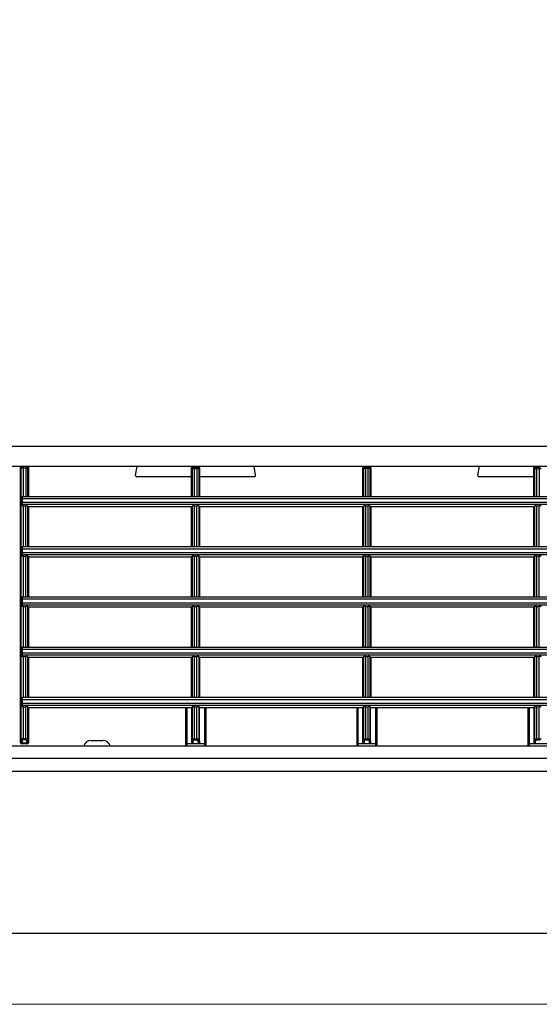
# Model space of a CAD drawing. Header units: millimetres. Extents: x -17122 to 7392, y -6480 to -3200.
# Tile 23 of 70: x -2070 to -2057, y -4902 to -4877. Entities that reach past the tile are written whole.
import ezdxf
from ezdxf.lldxf.tags import DXFTag

# ---------------------------------------------------------------- set-up
doc = ezdxf.new("R2010")
doc.units = ezdxf.units.MM
doc.layers.add('IS_Armatura_Therm', color=7, linetype='SOLID', true_color=0x000000)
doc.layers.add('IS_Wężownica OChP', color=7, linetype='Continuous', lineweight=5, true_color=0x800080)
tags = doc.linetypes.add('SOLID', pattern=[10, 10, 0]).pattern_tags.tags
tags[6:7] = [DXFTag(74, 4), DXFTag(75, 0), DXFTag(340, '0'), DXFTag(46, 0.0), DXFTag(50, 0.0), DXFTag(44, 0.0), DXFTag(45, 0.0)]
tags[4:5] = [DXFTag(74, 4), DXFTag(75, 0), DXFTag(340, '0'), DXFTag(46, 0.0), DXFTag(50, 0.0), DXFTag(44, 0.0), DXFTag(45, 0.0)]

# ---------------------------------------------------------------- blocks, each defined once
blk = doc.blocks.new('A$C3BB659E6')
at = {"color": 7, "linetype": 'Continuous'}
for p, q in [((1604, 122.52), (22, 122.52)), ((22, 82.25), (1604, 82.25)), ((1587, 78.98), (39, 78.98)), ((1587, 75.89), (39, 75.89)), ((1197.8, 75.34), (1202.2, 75.34)), ((1200.34, 74.39), (1199.66, 74.39)), ((1199.66, 74.39), (1199.66, 66.16)), ((1200.34, 74.1), (1199.66, 74.1)), ((1200.34, 66.16), (1200.34, 74.39)), ((1200.66, 75.34), (1200.54, 74.44)), ((1200.96, 75.03), (1200.84, 74.15)), ((1200.84, 66.18), (1200.84, 74.15)), ((1200.96, 75.03), (1200.96, 66.38)), ((1202.2, 66.38), (1202.2, 75.89)), ((1202.5, 66.38), (1202.5, 75.89)), ((1240.1, 66.38), (1240.1, 75.89)), ((1240.4, 66.38), (1240.4, 75.89)), ((1240.4, 75.34), (1244.8, 75.34)), ((1241.76, 74.15), (1241.64, 75.03)), ((1241.64, 75.03), (1241.64, 66.38)), ((1241.76, 74.15), (1241.76, 66.18)), ((1242.06, 74.44), (1241.94, 75.34)), ((1242.94, 74.39), (1242.26, 74.39)), ((1242.26, 74.39), (1242.26, 66.16)), ((1242.94, 74.1), (1242.26, 74.1)), ((1242.94, 66.16), (1242.94, 74.39)), ((1243.26, 75.34), (1243.14, 74.44)), ((1243.56, 75.03), (1243.44, 74.15)), ((1243.44, 66.18), (1243.44, 74.15)), ((1243.56, 75.03), (1243.56, 66.38)), ((1244.8, 66.38), (1244.8, 75.89)), ((1245.1, 66.38), (1245.1, 75.89)), ((1282.7, 66.38), (1282.7, 75.89)), ((1283, 66.38), (1283, 75.89)), ((1283, 75.34), (1287.4, 75.34)), ((1284.24, 75.03), (1284.24, 66.38)), ((1284.36, 74.15), (1284.24, 75.03)), ((1284.36, 74.15), (1284.36, 66.18)), ((1284.66, 74.44), (1284.54, 75.34)), ((1285.54, 74.39), (1284.86, 74.39)), ((1284.86, 74.39), (1284.86, 66.16)), ((1285.54, 74.1), (1284.86, 74.1)), ((1285.54, 66.16), (1285.54, 74.39)), ((1285.86, 75.34), (1285.74, 74.44)), ((1286.16, 75.03), (1286.04, 74.15)), ((1286.04, 66.18), (1286.04, 74.15)), ((1286.16, 75.03), (1286.16, 66.38)), ((1287.4, 66.38), (1287.4, 75.89)), ((1287.7, 66.38), (1287.7, 75.89)), ((1311.25, 74.51), (1308.26, 74.51)), ((1326.8, 75.08), (1326.82, 75.08)), ((1326.8, 66.38), (1326.8, 75.08)), ((1326.86, 74.92), (1326.96, 74.15)), ((1326.96, 74.15), (1326.96, 66.18)), ((1327.1, 75.38), (1328.5, 75.38)), ((1327.16, 75.21), (1328.44, 75.21)), ((1327.16, 75.21), (1327.26, 74.44)), ((1327.46, 74.39), (1328.14, 74.39)), ((1327.46, 74.39), (1327.46, 66.16)), ((1327.46, 74.1), (1328.14, 74.1)), ((1328.14, 66.16), (1328.14, 74.39)), ((1328.34, 74.44), (1328.44, 75.21)), ((1328.64, 74.15), (1328.74, 74.92)), ((1328.64, 74.15), (1328.64, 6.68)), ((1328.78, 75.08), (1328.8, 75.08)), ((1328.8, 75.08), (1328.8, 6.68)), ((1201, 66.38), (1200.84, 66.18)), ((1200.96, 66.38), (1241.64, 66.38)), ((1241.6, 66.38), (1241.76, 66.18)), ((1243.6, 66.38), (1243.44, 66.18)), ((1243.56, 66.38), (1284.24, 66.38)), ((1284.2, 66.38), (1284.36, 66.18)), ((1286.2, 66.38), (1286.04, 66.18)), ((1286.16, 66.38), (1326.8, 66.38)), ((1326.8, 66.38), (1326.96, 66.18)), ((1328.31, 65.83), (1328.58, 66.17)), ((1328.58, 63.88), (1328.58, 66.17)), ((1071.42, 63.88), (1328.58, 63.88)), ((1071.69, 65.83), (1328.31, 65.83)), ((1071.7, 65.33), (1328.3, 65.33)), ((1071.7, 64.38), (1328.3, 64.38)), ((1200.34, 66.16), (1199.66, 66.16)), ((1199.66, 63.88), (1199.66, 53.66)), ((1200.34, 53.66), (1200.34, 63.88)), ((1200.84, 53.68), (1200.84, 63.88)), ((1201, 63.88), (1201, 53.88)), ((1241.6, 53.88), (1241.6, 63.88)), ((1241.76, 63.88), (1241.76, 53.68)), ((1242.94, 66.16), (1242.26, 66.16)), ((1242.26, 63.88), (1242.26, 53.66)), ((1242.94, 53.66), (1242.94, 63.88)), ((1243.44, 53.68), (1243.44, 63.88)), ((1243.6, 63.88), (1243.6, 53.88)), ((1284.2, 53.88), (1284.2, 63.88)), ((1284.36, 63.88), (1284.36, 53.68)), ((1285.54, 66.16), (1284.86, 66.16)), ((1284.86, 63.88), (1284.86, 53.66)), ((1285.54, 53.66), (1285.54, 63.88)), ((1286.04, 53.68), (1286.04, 63.88)), ((1286.2, 63.88), (1286.2, 53.88)), ((1326.8, 53.88), (1326.8, 63.88)), ((1326.96, 63.88), (1326.96, 53.68)), ((1328.14, 66.16), (1327.46, 66.16)), ((1327.46, 63.88), (1327.46, 53.66)), ((1328.14, 53.66), (1328.14, 63.88)), ((1328.3, 65.33), (1328.3, 64.38)), ((1071.69, 53.33), (1328.31, 53.33)), ((1071.7, 52.83), (1328.3, 52.83)), ((1071.7, 51.88), (1328.3, 51.88)), ((1200.34, 53.66), (1199.66, 53.66)), ((1201, 53.88), (1200.84, 53.68)), ((1201, 53.88), (1241.6, 53.88)), ((1241.6, 53.88), (1241.76, 53.68)), ((1242.94, 53.66), (1242.26, 53.66)), ((1243.6, 53.88), (1243.44, 53.68)), ((1243.6, 53.88), (1284.2, 53.88)), ((1284.2, 53.88), (1284.36, 53.68)), ((1285.54, 53.66), (1284.86, 53.66)), ((1286.2, 53.88), (1286.04, 53.68)), ((1286.2, 53.88), (1326.8, 53.88)), ((1326.8, 53.88), (1326.96, 53.68)), ((1328.14, 53.66), (1327.46, 53.66)), ((1328.3, 52.83), (1328.3, 51.88)), ((1328.31, 53.33), (1328.58, 53.67)), ((1328.58, 51.38), (1328.58, 53.67)), ((1071.42, 51.38), (1328.58, 51.38)), ((1199.66, 51.38), (1199.66, 41.16)), ((1200.34, 41.16), (1200.34, 51.38)), ((1200.84, 41.18), (1200.84, 51.38)), ((1201, 51.38), (1201, 41.38)), ((1241.6, 41.38), (1241.6, 51.38)), ((1241.76, 51.38), (1241.76, 41.18)), ((1242.26, 51.38), (1242.26, 41.16)), ((1242.94, 41.16), (1242.94, 51.38)), ((1243.44, 41.18), (1243.44, 51.38)), ((1243.6, 51.38), (1243.6, 41.38)), ((1284.2, 41.38), (1284.2, 51.38)), ((1284.36, 51.38), (1284.36, 41.18)), ((1284.86, 51.38), (1284.86, 41.16)), ((1285.54, 41.16), (1285.54, 51.38)), ((1286.04, 41.18), (1286.04, 51.38)), ((1286.2, 51.38), (1286.2, 41.38)), ((1326.8, 41.38), (1326.8, 51.38)), ((1326.96, 51.38), (1326.96, 41.18)), ((1327.46, 51.38), (1327.46, 41.16)), ((1328.14, 41.16), (1328.14, 51.38)), ((1071.69, 40.83), (1328.31, 40.83)), ((1071.7, 40.33), (1328.3, 40.33)), ((1071.7, 39.38), (1328.3, 39.38)), ((1200.34, 41.16), (1199.66, 41.16)), ((1201, 41.38), (1200.84, 41.18)), ((1201, 41.38), (1241.6, 41.38)), ((1241.6, 41.38), (1241.76, 41.18)), ((1242.94, 41.16), (1242.26, 41.16)), ((1243.6, 41.38), (1243.44, 41.18)), ((1243.6, 41.38), (1284.2, 41.38)), ((1284.2, 41.38), (1284.36, 41.18)), ((1285.54, 41.16), (1284.86, 41.16)), ((1286.2, 41.38), (1286.04, 41.18)), ((1286.2, 41.38), (1326.8, 41.38)), ((1326.8, 41.38), (1326.96, 41.18)), ((1328.14, 41.16), (1327.46, 41.16)), ((1328.3, 40.33), (1328.3, 39.38)), ((1328.31, 40.83), (1328.58, 41.17)), ((1328.58, 38.88), (1328.58, 41.17)), ((1071.42, 38.88), (1328.58, 38.88)), ((1199.66, 38.88), (1199.66, 28.66)), ((1200.34, 28.66), (1200.34, 38.88)), ((1200.84, 28.68), (1200.84, 38.88)), ((1201, 38.88), (1201, 28.88)), ((1241.6, 28.88), (1241.6, 38.88)), ((1241.76, 38.88), (1241.76, 28.68)), ((1242.26, 38.88), (1242.26, 28.66)), ((1242.94, 28.66), (1242.94, 38.88)), ((1243.44, 28.68), (1243.44, 38.88)), ((1243.6, 38.88), (1243.6, 28.88)), ((1284.2, 28.88), (1284.2, 38.88)), ((1284.36, 38.88), (1284.36, 28.68)), ((1284.86, 38.88), (1284.86, 28.66)), ((1285.54, 28.66), (1285.54, 38.88)), ((1286.04, 28.68), (1286.04, 38.88)), ((1286.2, 38.88), (1286.2, 28.88)), ((1326.8, 28.88), (1326.8, 38.88)), ((1326.96, 38.88), (1326.96, 28.68)), ((1327.46, 38.88), (1327.46, 28.66)), ((1328.14, 28.66), (1328.14, 38.88)), ((1071.69, 28.33), (1328.31, 28.33)), ((1071.7, 27.83), (1328.3, 27.83)), ((1200.34, 28.66), (1199.66, 28.66)), ((1201, 28.88), (1200.84, 28.68)), ((1201, 28.88), (1241.6, 28.88)), ((1241.6, 28.88), (1241.76, 28.68)), ((1242.94, 28.66), (1242.26, 28.66)), ((1243.6, 28.88), (1243.44, 28.68)), ((1243.6, 28.88), (1284.2, 28.88)), ((1284.2, 28.88), (1284.36, 28.68)), ((1285.54, 28.66), (1284.86, 28.66)), ((1286.2, 28.88), (1286.04, 28.68)), ((1286.2, 28.88), (1326.8, 28.88)), ((1326.8, 28.88), (1326.96, 28.68)), ((1328.14, 28.66), (1327.46, 28.66)), ((1328.3, 27.83), (1328.3, 26.88)), ((1328.31, 28.33), (1328.58, 28.67)), ((1328.58, 26.38), (1328.58, 28.67)), ((1071.42, 26.38), (1328.58, 26.38)), ((1071.7, 26.88), (1328.3, 26.88)), ((1199.66, 26.38), (1199.66, 16.16)), ((1200.34, 16.16), (1200.34, 26.38)), ((1200.84, 16.18), (1200.84, 26.38)), ((1201, 26.38), (1201, 16.38)), ((1241.6, 16.38), (1241.6, 26.38)), ((1241.76, 26.38), (1241.76, 16.18)), ((1242.26, 26.38), (1242.26, 16.16)), ((1242.94, 16.16), (1242.94, 26.38)), ((1243.44, 16.18), (1243.44, 26.38)), ((1243.6, 26.38), (1243.6, 16.38)), ((1284.2, 16.38), (1284.2, 26.38)), ((1284.36, 26.38), (1284.36, 16.18)), ((1284.86, 26.38), (1284.86, 16.16)), ((1285.54, 16.16), (1285.54, 26.38)), ((1286.04, 16.18), (1286.04, 26.38)), ((1286.2, 26.38), (1286.2, 16.38)), ((1326.8, 16.38), (1326.8, 26.38)), ((1326.96, 26.38), (1326.96, 16.18)), ((1327.46, 26.38), (1327.46, 16.16)), ((1328.14, 16.16), (1328.14, 26.38)), ((1071.69, 15.83), (1328.31, 15.83)), ((1071.7, 15.33), (1328.3, 15.33)), ((1200.34, 16.16), (1199.66, 16.16)), ((1201, 16.38), (1200.84, 16.18)), ((1201, 16.38), (1241.6, 16.38)), ((1241.6, 16.38), (1241.76, 16.18)), ((1242.94, 16.16), (1242.26, 16.16)), ((1243.6, 16.38), (1243.44, 16.18)), ((1243.6, 16.38), (1284.2, 16.38)), ((1284.2, 16.38), (1284.36, 16.18)), ((1285.54, 16.16), (1284.86, 16.16)), ((1286.2, 16.38), (1286.04, 16.18)), ((1286.2, 16.38), (1326.8, 16.38)), ((1326.8, 16.38), (1326.96, 16.18)), ((1328.14, 16.16), (1327.46, 16.16)), ((1328.3, 15.33), (1328.3, 14.38)), ((1328.31, 15.83), (1328.58, 16.17)), ((1328.58, 13.88), (1328.58, 16.17)), ((1071.42, 13.88), (1328.58, 13.88)), ((1071.7, 14.38), (1328.3, 14.38)), ((1199.66, 6.54), (1199.66, 13.88)), ((1200.34, 6.54), (1200.34, 13.88)), ((1200.84, 6.84), (1200.84, 13.88)), ((1201, 13.88), (1201, 6.68)), ((1241.6, 6.68), (1241.6, 13.88)), ((1241.76, 13.88), (1241.76, 6.84)), ((1242.26, 13.88), (1242.26, 6.54)), ((1242.94, 6.54), (1242.94, 13.88)), ((1243.44, 6.84), (1243.44, 13.88)), ((1243.6, 13.88), (1243.6, 6.68)), ((1284.2, 6.68), (1284.2, 13.88)), ((1284.36, 13.88), (1284.36, 6.84)), ((1284.86, 6.54), (1284.86, 13.88)), ((1285.54, 6.54), (1285.54, 13.88)), ((1286.04, 6.84), (1286.04, 13.88)), ((1286.2, 13.88), (1286.2, 6.68)), ((1326.8, 6.68), (1326.8, 13.88)), ((1326.96, 13.88), (1326.96, 6.68)), ((1327.46, 6.38), (1327.46, 13.88)), ((1328.14, 6.38), (1328.14, 13.88)), ((1201, 8.88), (1214.64, 8.88)), ((1214.94, 8.53), (1214.56, 6.38)), ((1270.26, 8.53), (1270.64, 6.38)), ((1270.56, 8.88), (1284.2, 8.88)), ((1286.2, 8.88), (1299.84, 8.88)), ((1300.14, 8.53), (1299.76, 6.38)), ((39, 6.38), (1587, 6.38)), ((1200.34, 6.84), (1199.66, 6.84)), ((1200.34, 6.54), (1199.66, 6.54)), ((1200.7, 6.38), (1200.54, 6.54)), ((1201, 6.68), (1200.84, 6.84)), ((1241.6, 6.68), (1241.61, 6.68)), ((1241.61, 6.68), (1241.76, 6.84)), ((1241.91, 6.38), (1242.06, 6.54)), ((1242.26, 6.84), (1242.94, 6.84)), ((1242.26, 6.54), (1242.94, 6.54)), ((1243.14, 6.54), (1243.29, 6.38)), ((1243.44, 6.84), (1243.59, 6.68)), ((1243.59, 6.68), (1243.6, 6.68)), ((1284.36, 6.84), (1284.2, 6.68)), ((1284.66, 6.54), (1284.5, 6.38)), ((1285.54, 6.84), (1284.86, 6.84)), ((1285.54, 6.54), (1284.86, 6.54)), ((1285.9, 6.38), (1285.74, 6.54)), ((1286.2, 6.68), (1286.04, 6.84)), ((1328.8, 6.68), (1326.8, 6.68)), ((22, 1.38), (1604, 1.38))]:
    blk.add_line(p, q, dxfattribs=at)
for centre, radius, start, end in [((1308.25, 76.31), 1.8, 193.5362, 270), ((1311.25, 76.31), 1.8, 270, 346.4638), ((1327.1, 75.08), 0.3, 89.9827, 179.9824), ((1327.12, 75.08), 0.3, 90.0178, 180.0171), ((1328.48, 75.08), 0.3, 359.9829, 89.9822), ((1328.5, 75.08), 0.3, 0.0176, 90.0173), ((1214.64, 8.58), 0.3, 350, 90), ((1270.56, 8.58), 0.3, 90, 190), ((1299.84, 8.58), 0.3, 350, 90), ((1200.54, 6.84), 0.3, 270.0846, 359.9154), ((1241.9, 6.68), 0.3, 180.0155, 269.9976), ((1241.91, 6.69), 0.3, 180.0846, 269.9154), ((1242.06, 6.84), 0.3, 180.0846, 269.9154), ((1243.14, 6.84), 0.3, 270.0846, 359.9154), ((1243.29, 6.69), 0.3, 270.0846, 359.9154), ((1243.3, 6.68), 0.3, 269.9845, 359.9828), ((1284.66, 6.84), 0.3, 180.0846, 269.9154), ((1285.74, 6.84), 0.3, 270.0846, 359.9154), ((1327.26, 6.68), 0.3, 179.9825, 269.9825), ((1328.34, 6.68), 0.3, 270.0175, 0.0175)]:
    blk.add_arc(centre, radius, start, end, dxfattribs=at)
for centre, major_axis, ratio, start_param, end_param in [((1199.66, 66.18), (0.5, 0), 0.043661, -3.106686, -1.570796), ((1200.34, 66.18), (0.5, 0), 0.043661, -1.570796, -0.034907), ((1242.26, 66.18), (0.5, 0), 0.043661, -3.106686, -1.570796), ((1242.94, 66.18), (0.5, 0), 0.043661, -1.570796, -0.034907), ((1284.86, 66.18), (0.5, 0), 0.043661, -3.106686, -1.570796), ((1285.54, 66.18), (0.5, 0), 0.043661, -1.570796, -0.034907), ((1327.46, 66.18), (0.5, 0), 0.043661, -3.106686, -1.570796), ((1328.14, 66.18), (0.5, 0), 0.043661, -1.570796, -0.485794), ((1328.31, 65.33), (0, 0.5), 0.034921, 0.043633, 1.570796), ((1328.31, 64.38), (0, 0.5), 0.034921, 1.570796, 3.141593), ((1199.66, 53.68), (0.5, 0), 0.043661, -3.106686, -1.570796), ((1200.34, 53.68), (0.5, 0), 0.043661, -1.570796, -0.034907), ((1242.26, 53.68), (0.5, 0), 0.043661, -3.106686, -1.570796), ((1242.94, 53.68), (0.5, 0), 0.043661, -1.570796, -0.034907), ((1284.86, 53.68), (0.5, 0), 0.043661, -3.106686, -1.570796), ((1285.54, 53.68), (0.5, 0), 0.043661, -1.570796, -0.034907), ((1327.46, 53.68), (0.5, 0), 0.043661, -3.106686, -1.570796), ((1328.14, 53.68), (0.5, 0), 0.043661, -1.570796, -0.485794), ((1328.31, 52.83), (0, 0.5), 0.034921, 0.043633, 1.570796), ((1328.31, 51.88), (0, 0.5), 0.034921, 1.570796, 3.141593), ((1199.66, 41.18), (0.5, 0), 0.043661, -3.106686, -1.570796), ((1200.34, 41.18), (0.5, 0), 0.043661, -1.570796, -0.034907), ((1242.26, 41.18), (0.5, 0), 0.043661, -3.106686, -1.570796), ((1242.94, 41.18), (0.5, 0), 0.043661, -1.570796, -0.034907), ((1284.86, 41.18), (0.5, 0), 0.043661, -3.106686, -1.570796), ((1285.54, 41.18), (0.5, 0), 0.043661, -1.570796, -0.034907), ((1327.46, 41.18), (0.5, 0), 0.043661, -3.106686, -1.570796), ((1328.14, 41.18), (0.5, 0), 0.043661, -1.570796, -0.485794), ((1328.31, 40.33), (0, 0.5), 0.034921, 0.043633, 1.570796), ((1328.31, 39.38), (0, 0.5), 0.034921, 1.570796, 3.141593), ((1199.66, 28.68), (0.5, 0), 0.043661, -3.106686, -1.570796), ((1200.34, 28.68), (0.5, 0), 0.043661, -1.570796, -0.034907), ((1242.26, 28.68), (0.5, 0), 0.043661, -3.106686, -1.570796), ((1242.94, 28.68), (0.5, 0), 0.043661, -1.570796, -0.034907), ((1284.86, 28.68), (0.5, 0), 0.043661, -3.106686, -1.570796), ((1285.54, 28.68), (0.5, 0), 0.043661, -1.570796, -0.034907), ((1327.46, 28.68), (0.5, 0), 0.043661, -3.106686, -1.570796), ((1328.14, 28.68), (0.5, 0), 0.043661, -1.570796, -0.485794), ((1328.31, 27.83), (0, 0.5), 0.034921, 0.043633, 1.570796), ((1328.31, 26.88), (0, 0.5), 0.034921, 1.570796, 3.141593), ((1199.66, 16.18), (0.5, 0), 0.043661, -3.106686, -1.570796), ((1200.34, 16.18), (0.5, 0), 0.043661, -1.570796, -0.034907), ((1242.26, 16.18), (0.5, 0), 0.043661, -3.106686, -1.570796), ((1242.94, 16.18), (0.5, 0), 0.043661, -1.570796, -0.034907), ((1284.86, 16.18), (0.5, 0), 0.043661, -3.106686, -1.570796), ((1285.54, 16.18), (0.5, 0), 0.043661, -1.570796, -0.034907), ((1327.46, 16.18), (0.5, 0), 0.043661, -3.106686, -1.570796), ((1328.14, 16.18), (0.5, 0), 0.043661, -1.570796, -0.485794), ((1328.31, 15.33), (0, 0.5), 0.034921, 0.043633, 1.570796), ((1328.31, 14.38), (0, 0.5), 0.034921, 1.570796, 3.141593), ((1200.7, 6.68), (0.212, -0.212), 0.998783, -0.784789, 0.784789), ((1284.5, 6.68), (0.212, 0.212), 0.998783, -3.926382, -2.356803), ((1285.9, 6.68), (0.212, -0.212), 0.998783, -0.784789, 0.784789)]:
    blk.add_ellipse(centre, major_axis=major_axis, ratio=ratio, start_param=start_param, end_param=end_param, dxfattribs=at)
for points, knots in [([(1199.66, 74.1), (1199.59, 74.1), (1199.48, 74.1), (1199.34, 74.11), (1199.25, 74.12), (1199.21, 74.13), (1199.18, 74.14), (1199.16, 74.15), (1199.16, 74.15)], [0, 0, 0, 0, 0.370691, 0.687436, 0.811023, 0.905521, 0.968284, 1, 1, 1, 1]), ([(1199.66, 74.39), (1199.61, 74.39), (1199.55, 74.4), (1199.48, 74.42), (1199.46, 74.43), (1199.46, 74.44)], [0, 0, 0, 0, 0.662045, 0.878967, 1, 1, 1, 1]), ([(1200.54, 74.44), (1200.54, 74.43), (1200.52, 74.42), (1200.45, 74.4), (1200.39, 74.39), (1200.34, 74.39)], [0, 0, 0, 0, 0.121033, 0.337955, 1, 1, 1, 1]), ([(1200.84, 74.15), (1200.84, 74.15), (1200.82, 74.14), (1200.79, 74.13), (1200.75, 74.12), (1200.66, 74.11), (1200.52, 74.1), (1200.41, 74.1), (1200.34, 74.1)], [0, 0, 0, 0, 0.031716, 0.094479, 0.188977, 0.312564, 0.629309, 1, 1, 1, 1]), ([(1200.84, 74.15), (1200.84, 74.23), (1200.77, 74.38), (1200.62, 74.44), (1200.54, 74.44)], [0, 0, 0, 0, 0.494046, 1, 1, 1, 1]), ([(1200.66, 75.34), (1200.74, 75.34), (1200.9, 75.27), (1200.96, 75.1), (1200.96, 75.03)], [0, 0, 0, 0, 0.499123, 1, 1, 1, 1]), ([(1202.2, 75.34), (1202.24, 75.34), (1202.31, 75.33), (1202.39, 75.33), (1202.45, 75.33), (1202.48, 75.33), (1202.49, 75.32), (1202.5, 75.32), (1202.5, 75.32)], [0, 0, 0, 0, 0.381698, 0.705293, 0.829411, 0.921791, 0.979062, 1, 1, 1, 1]), ([(1240.1, 75.32), (1240.1, 75.32), (1240.11, 75.32), (1240.13, 75.33), (1240.15, 75.33), (1240.21, 75.33), (1240.29, 75.33), (1240.36, 75.34), (1240.4, 75.34)], [0, 0, 0, 0, 0.020938, 0.078209, 0.170589, 0.294707, 0.618302, 1, 1, 1, 1]), ([(1241.64, 75.03), (1241.64, 75.1), (1241.7, 75.27), (1241.86, 75.34), (1241.94, 75.34)], [0, 0, 0, 0, 0.500877, 1, 1, 1, 1]), ([(1241.76, 74.15), (1241.76, 74.23), (1241.83, 74.38), (1241.98, 74.44), (1242.06, 74.44)], [0, 0, 0, 0, 0.494046, 1, 1, 1, 1]), ([(1242.26, 74.1), (1242.19, 74.1), (1242.08, 74.1), (1241.94, 74.11), (1241.85, 74.12), (1241.81, 74.13), (1241.78, 74.14), (1241.76, 74.15), (1241.76, 74.15)], [0, 0, 0, 0, 0.370691, 0.687436, 0.811023, 0.905521, 0.968284, 1, 1, 1, 1]), ([(1242.26, 74.39), (1242.21, 74.39), (1242.15, 74.4), (1242.08, 74.42), (1242.06, 74.43), (1242.06, 74.44)], [0, 0, 0, 0, 0.662045, 0.878967, 1, 1, 1, 1]), ([(1243.14, 74.44), (1243.14, 74.43), (1243.12, 74.42), (1243.05, 74.4), (1242.99, 74.39), (1242.94, 74.39)], [0, 0, 0, 0, 0.121033, 0.337955, 1, 1, 1, 1]), ([(1243.44, 74.15), (1243.44, 74.15), (1243.42, 74.14), (1243.39, 74.13), (1243.35, 74.12), (1243.26, 74.11), (1243.12, 74.1), (1243.01, 74.1), (1242.94, 74.1)], [0, 0, 0, 0, 0.031716, 0.094479, 0.188977, 0.312564, 0.629309, 1, 1, 1, 1]), ([(1243.44, 74.15), (1243.44, 74.23), (1243.37, 74.38), (1243.22, 74.44), (1243.14, 74.44)], [0, 0, 0, 0, 0.494046, 1, 1, 1, 1]), ([(1243.26, 75.34), (1243.34, 75.34), (1243.5, 75.27), (1243.56, 75.1), (1243.56, 75.03)], [0, 0, 0, 0, 0.499123, 1, 1, 1, 1]), ([(1244.8, 75.34), (1244.84, 75.34), (1244.91, 75.33), (1244.99, 75.33), (1245.05, 75.33), (1245.08, 75.33), (1245.09, 75.32), (1245.1, 75.32), (1245.1, 75.32)], [0, 0, 0, 0, 0.381698, 0.705293, 0.829411, 0.921791, 0.979062, 1, 1, 1, 1]), ([(1282.7, 75.32), (1282.7, 75.32), (1282.71, 75.32), (1282.73, 75.33), (1282.75, 75.33), (1282.81, 75.33), (1282.89, 75.33), (1282.96, 75.34), (1283, 75.34)], [0, 0, 0, 0, 0.020938, 0.078209, 0.170589, 0.294707, 0.618302, 1, 1, 1, 1]), ([(1284.24, 75.03), (1284.24, 75.1), (1284.3, 75.27), (1284.46, 75.34), (1284.54, 75.34)], [0, 0, 0, 0, 0.500877, 1, 1, 1, 1]), ([(1284.36, 74.15), (1284.36, 74.23), (1284.43, 74.38), (1284.58, 74.44), (1284.66, 74.44)], [0, 0, 0, 0, 0.494046, 1, 1, 1, 1]), ([(1284.86, 74.1), (1284.79, 74.1), (1284.68, 74.1), (1284.54, 74.11), (1284.45, 74.12), (1284.41, 74.13), (1284.38, 74.14), (1284.36, 74.15), (1284.36, 74.15)], [0, 0, 0, 0, 0.370691, 0.687436, 0.811023, 0.905521, 0.968284, 1, 1, 1, 1]), ([(1284.86, 74.39), (1284.81, 74.39), (1284.75, 74.4), (1284.68, 74.42), (1284.66, 74.43), (1284.66, 74.44)], [0, 0, 0, 0, 0.662045, 0.878967, 1, 1, 1, 1]), ([(1285.74, 74.44), (1285.74, 74.43), (1285.72, 74.42), (1285.65, 74.4), (1285.59, 74.39), (1285.54, 74.39)], [0, 0, 0, 0, 0.121033, 0.337955, 1, 1, 1, 1]), ([(1286.04, 74.15), (1286.04, 74.15), (1286.02, 74.14), (1285.99, 74.13), (1285.95, 74.12), (1285.86, 74.11), (1285.72, 74.1), (1285.61, 74.1), (1285.54, 74.1)], [0, 0, 0, 0, 0.031716, 0.094479, 0.188977, 0.312564, 0.629309, 1, 1, 1, 1]), ([(1286.04, 74.15), (1286.04, 74.23), (1285.97, 74.38), (1285.82, 74.44), (1285.74, 74.44)], [0, 0, 0, 0, 0.494046, 1, 1, 1, 1]), ([(1285.86, 75.34), (1285.94, 75.34), (1286.1, 75.27), (1286.16, 75.1), (1286.16, 75.03)], [0, 0, 0, 0, 0.499123, 1, 1, 1, 1]), ([(1287.4, 75.34), (1287.44, 75.34), (1287.51, 75.33), (1287.59, 75.33), (1287.65, 75.33), (1287.68, 75.33), (1287.69, 75.32), (1287.7, 75.32), (1287.7, 75.32)], [0, 0, 0, 0, 0.381698, 0.705293, 0.829411, 0.921791, 0.979062, 1, 1, 1, 1]), ([(1326.82, 75.08), (1326.82, 75.08), (1326.83, 75.06), (1326.84, 75.03), (1326.85, 74.98), (1326.85, 74.94), (1326.86, 74.92)], [0, 0, 0, 0, 0.087307, 0.277096, 0.580957, 1, 1, 1, 1]), ([(1327.16, 75.21), (1327.08, 75.21), (1326.93, 75.15), (1326.86, 74.99), (1326.86, 74.92)], [0, 0, 0, 0, 0.505954, 1, 1, 1, 1]), ([(1327.26, 74.44), (1327.18, 74.44), (1327.03, 74.38), (1326.96, 74.23), (1326.96, 74.15)], [0, 0, 0, 0, 0.505954, 1, 1, 1, 1]), ([(1326.96, 74.15), (1326.96, 74.15), (1326.98, 74.14), (1327.01, 74.13), (1327.05, 74.12), (1327.14, 74.11), (1327.28, 74.1), (1327.39, 74.1), (1327.46, 74.1)], [0, 0, 0, 0, 0.031717, 0.09448, 0.188975, 0.31256, 0.629303, 1, 1, 1, 1]), ([(1327.12, 75.38), (1327.12, 75.38), (1327.12, 75.37), (1327.13, 75.37), (1327.13, 75.37)], [0, 0, 0, 0, 0.650799, 1, 1, 1, 1]), ([(1327.13, 75.37), (1327.13, 75.35), (1327.15, 75.3), (1327.15, 75.24), (1327.16, 75.21)], [0, 0, 0, 0, 0.357557, 1, 1, 1, 1]), ([(1327.26, 74.44), (1327.26, 74.43), (1327.28, 74.42), (1327.35, 74.4), (1327.41, 74.39), (1327.46, 74.39)], [0, 0, 0, 0, 0.121032, 0.337953, 1, 1, 1, 1]), ([(1328.14, 74.39), (1328.19, 74.39), (1328.25, 74.4), (1328.32, 74.42), (1328.34, 74.43), (1328.34, 74.44)], [0, 0, 0, 0, 0.662047, 0.878968, 1, 1, 1, 1]), ([(1328.14, 74.1), (1328.21, 74.1), (1328.32, 74.1), (1328.46, 74.11), (1328.55, 74.12), (1328.59, 74.13), (1328.62, 74.14), (1328.64, 74.15), (1328.64, 74.15)], [0, 0, 0, 0, 0.370697, 0.68744, 0.811025, 0.90552, 0.968283, 1, 1, 1, 1]), ([(1328.34, 74.44), (1328.42, 74.44), (1328.57, 74.38), (1328.64, 74.23), (1328.64, 74.15)], [0, 0, 0, 0, 0.505954, 1, 1, 1, 1]), ([(1328.44, 75.21), (1328.45, 75.23), (1328.45, 75.28), (1328.46, 75.33), (1328.47, 75.36), (1328.48, 75.38), (1328.48, 75.38)], [0, 0, 0, 0, 0.420731, 0.725443, 0.914994, 1, 1, 1, 1]), ([(1328.44, 75.21), (1328.52, 75.21), (1328.67, 75.15), (1328.74, 74.99), (1328.74, 74.92)], [0, 0, 0, 0, 0.505954, 1, 1, 1, 1]), ([(1328.74, 74.92), (1328.75, 74.94), (1328.75, 74.98), (1328.76, 75.03), (1328.77, 75.06), (1328.78, 75.08), (1328.78, 75.08)], [0, 0, 0, 0, 0.419043, 0.722904, 0.912693, 1, 1, 1, 1]), ([(1199.66, 6.84), (1199.6, 6.84), (1199.48, 6.84), (1199.34, 6.84), (1199.25, 6.84), (1199.21, 6.84), (1199.18, 6.84), (1199.16, 6.84), (1199.16, 6.84)], [0, 0, 0, 0, 0.374756, 0.694936, 0.819487, 0.913937, 0.974831, 1, 1, 1, 1]), ([(1199.66, 6.54), (1199.63, 6.54), (1199.59, 6.54), (1199.53, 6.54), (1199.48, 6.54), (1199.47, 6.54), (1199.46, 6.54), (1199.46, 6.54)], [0, 0, 0, 0, 0.374354, 0.694195, 0.913083, 0.97415, 1, 1, 1, 1]), ([(1200.84, 6.84), (1200.84, 6.84), (1200.82, 6.84), (1200.79, 6.84), (1200.75, 6.84), (1200.66, 6.84), (1200.52, 6.84), (1200.4, 6.84), (1200.34, 6.84)], [0, 0, 0, 0, 0.025169, 0.086063, 0.180513, 0.305064, 0.625244, 1, 1, 1, 1]), ([(1200.54, 6.54), (1200.54, 6.54), (1200.53, 6.54), (1200.52, 6.54), (1200.47, 6.54), (1200.41, 6.54), (1200.37, 6.54), (1200.34, 6.54)], [0, 0, 0, 0, 0.02585, 0.086917, 0.305805, 0.625646, 1, 1, 1, 1]), ([(1241.76, 6.84), (1241.76, 6.84), (1241.78, 6.84), (1241.81, 6.84), (1241.85, 6.84), (1241.94, 6.84), (1242.08, 6.84), (1242.2, 6.84), (1242.26, 6.84)], [0, 0, 0, 0, 0.025169, 0.086063, 0.180513, 0.305063, 0.625243, 1, 1, 1, 1]), ([(1242.06, 6.54), (1242.06, 6.54), (1242.07, 6.54), (1242.08, 6.54), (1242.13, 6.54), (1242.19, 6.54), (1242.23, 6.54), (1242.26, 6.54)], [0, 0, 0, 0, 0.02585, 0.086916, 0.305804, 0.625645, 1, 1, 1, 1]), ([(1242.94, 6.84), (1243, 6.84), (1243.12, 6.84), (1243.26, 6.84), (1243.35, 6.84), (1243.39, 6.84), (1243.42, 6.84), (1243.44, 6.84), (1243.44, 6.84)], [0, 0, 0, 0, 0.374757, 0.694937, 0.819487, 0.913937, 0.974831, 1, 1, 1, 1]), ([(1242.94, 6.54), (1242.97, 6.54), (1243.01, 6.54), (1243.07, 6.54), (1243.12, 6.54), (1243.13, 6.54), (1243.14, 6.54), (1243.14, 6.54)], [0, 0, 0, 0, 0.374355, 0.694196, 0.913084, 0.97415, 1, 1, 1, 1]), ([(1284.86, 6.84), (1284.8, 6.84), (1284.68, 6.84), (1284.54, 6.84), (1284.45, 6.84), (1284.41, 6.84), (1284.38, 6.84), (1284.36, 6.84), (1284.36, 6.84)], [0, 0, 0, 0, 0.374756, 0.694936, 0.819487, 0.913937, 0.974831, 1, 1, 1, 1]), ([(1284.86, 6.54), (1284.83, 6.54), (1284.79, 6.54), (1284.73, 6.54), (1284.68, 6.54), (1284.67, 6.54), (1284.66, 6.54), (1284.66, 6.54)], [0, 0, 0, 0, 0.374354, 0.694195, 0.913083, 0.97415, 1, 1, 1, 1]), ([(1286.04, 6.84), (1286.04, 6.84), (1286.02, 6.84), (1285.99, 6.84), (1285.95, 6.84), (1285.86, 6.84), (1285.72, 6.84), (1285.6, 6.84), (1285.54, 6.84)], [0, 0, 0, 0, 0.025169, 0.086063, 0.180513, 0.305064, 0.625244, 1, 1, 1, 1]), ([(1285.74, 6.54), (1285.74, 6.54), (1285.73, 6.54), (1285.72, 6.54), (1285.67, 6.54), (1285.61, 6.54), (1285.57, 6.54), (1285.54, 6.54)], [0, 0, 0, 0, 0.02585, 0.086917, 0.305805, 0.625646, 1, 1, 1, 1]), ([(1327.1, 6.38), (1327.02, 6.38), (1326.86, 6.44), (1326.8, 6.6), (1326.8, 6.68)], [0, 0, 0, 0, 0.499988, 1, 1, 1, 1]), ([(1328.8, 6.68), (1328.8, 6.6), (1328.74, 6.44), (1328.58, 6.38), (1328.5, 6.38)], [0, 0, 0, 0, 0.500012, 1, 1, 1, 1])]:
    blk.add_open_spline(points, degree=3, knots=knots, dxfattribs=at)

msp = doc.modelspace()

# ---------------------------------------------------------------- linework, layer by layer
at = {"layer": 'IS_Wężownica OChP', "color": 52, "true_color": 0xc8c800, "transparency": 33554687}
msp.add_lwpolyline([(-2123.578, -4586.1), (-2123.578, -4892.717, 0.414214), (-2114.578, -4901.717), (-1972.577, -4901.717, 0.414214), (-1963.577, -4892.717), (-1963.577, -4666.1, -0.414214)], format="xyb", dxfattribs=at)

# ---------------------------------------------------------------- block references
at = {"layer": 'IS_Armatura_Therm', "lineweight": 0, "xscale": 0.1, "yscale": 0.1, "zscale": 0.1, "rotation": 180}
msp.add_blockref('A$C3BB659E6', (-1937.277, -4887.699), dxfattribs=at)

doc.saveas('drawing.dxf')
